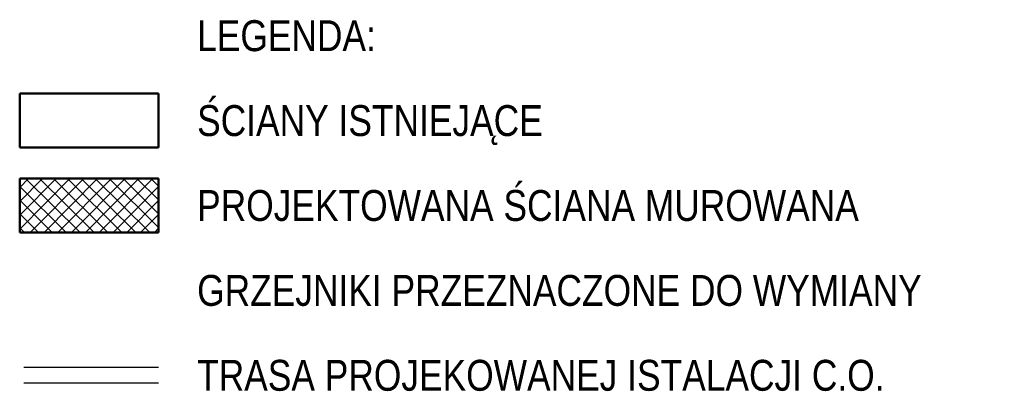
# Model space of a CAD drawing. Header units: millimetres. Extents: x -127811 to -59050, y -244477 to -114521.
# Tile 1 of 30: x -59688 to -59050, y -137342 to -137101. Entities that reach past the tile are written whole.
import ezdxf
from ezdxf.enums import TextEntityAlignment as Align

# ---------------------------------------------------------------- set-up
doc = ezdxf.new("R2010")
doc.units = ezdxf.units.MM
doc.header["$MEASUREMENT"] = 0
doc.layers.add('XREF', color=8, linetype='Continuous')
for name, color, linetype, lineweight in [('XREF$0$arch H sciany zamurowania', 8, 'Continuous', 9), ('XREF$0$arch P', 8, 'Continuous', 50), ('XREF$0$arch W', 8, 'Continuous', 5)]:
    doc.layers.add(name, color=color, linetype=linetype, lineweight=lineweight)
doc.layers.add('XREF$0$arch pomoc', color=8, linetype='Continuous', plot=False)
doc.styles.add('XREF$0$arch arial nar', font='ARIALN.TTF')

# ---------------------------------------------------------------- blocks, each defined once
blk = doc.blocks.new('XREF')
at = {"layer": 'XREF$0$arch H sciany zamurowania'}
h = blk.add_hatch(dxfattribs=at)
h.set_pattern_fill('ANSI37', color=256, scale=2, angle=0.24204)
h.set_pattern_definition([(45.2420383, (0, -3262.704), (-4.50905588, 4.4711201), []), (135.2420383, (0, -3262.704), (-4.4711201, -4.50905588), [])])
h.paths.add_polyline_path([(-59598.06, -137204.14), (-59688.06, -137204.14), (-59688.06, -137239.14), (-59598.06, -137239.14)])
at = {"layer": 'XREF$0$arch P'}
for p, q in [((-59688.06, -137149.14), (-59598.06, -137149.14)), ((-59688.06, -137149.14), (-59688.06, -137184.14)), ((-59598.06, -137149.14), (-59598.06, -137184.14)), ((-59688.06, -137184.14), (-59598.06, -137184.14)), ((-59688.06, -137204.14), (-59598.06, -137204.14)), ((-59688.06, -137204.14), (-59688.06, -137239.14)), ((-59598.06, -137204.14), (-59598.06, -137239.14)), ((-59688.06, -137239.14), (-59598.06, -137239.14))]:
    blk.add_line(p, q, dxfattribs=at)
at = {"layer": 'XREF$0$arch pomoc'}
for p, q in [((-59598.06, -137326.64), (-59685.44, -137326.64)), ((-59598.06, -137336.64), (-59685.44, -137336.64))]:
    blk.add_line(p, q, dxfattribs=at)
at = {"layer": 'XREF$0$arch W', "style": 'XREF$0$arch arial nar'}
for s, p in [('LEGENDA:', (-59573.06, -137111.64)), ('ŚCIANY ISTNIEJĄCE', (-59573.06, -137166.64)), ('PROJEKTOWANA ŚCIANA MUROWANA', (-59573.06, -137221.64)), ('GRZEJNIKI PRZEZNACZONE DO WYMIANY', (-59573.06, -137276.64)), ('TRASA PROJEKOWANEJ ISTALACJI C.O.', (-59573.06, -137331.64))]:
    blk.add_text(s, height=20, dxfattribs=at).set_placement(p, align=Align.MIDDLE_LEFT)

msp = doc.modelspace()

# ---------------------------------------------------------------- block references
at = {"layer": 'XREF'}
msp.add_blockref('XREF', (0, 0), dxfattribs=at)

doc.saveas('drawing.dxf')
